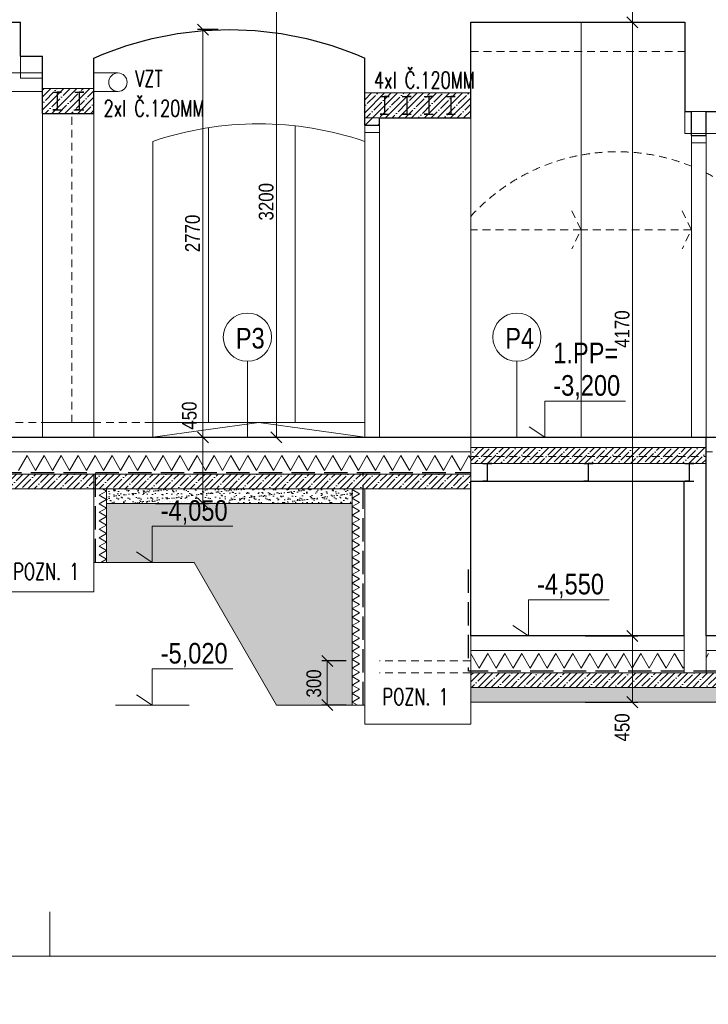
# Model space of a CAD drawing. Header units: millimetres. Extents: x -300958 to -108039, y 30118 to 292543.
# Tile 35 of 256: x -226438 to -221758, y 87605 to 94295. Entities that reach past the tile are written whole.
import ezdxf

# ---------------------------------------------------------------- set-up
doc = ezdxf.new("R2010")
doc.units = ezdxf.units.MM
doc.header["$MEASUREMENT"] = 0
doc.linetypes.add('DGN Style 2', pattern=[879.857395, 527.914437, -351.942958])
doc.linetypes.add('DGN Style 3', pattern=[888.558256, 634.684469, -253.873788])
doc.layers.get('0').update_dxf_attribs({"lineweight": 13})
doc.layers.get('Defpoints').update_dxf_attribs({"color": 3, "lineweight": 13})
for name, color, linetype, lineweight in [('dims', 7, 'Continuous', 9), ('legenda', 7, 'Continuous', 13), ('Materiály', 1, 'Continuous', 13), ('navrh', 1, 'Continuous', 9), ('popis', 7, 'Continuous', 9), ('RAMECEK', 7, 'Continuous', 0), ('schody', 7, 'Continuous', 13), ('tenka', 7, 'Continuous', 13), ('výškové kóty', 7, 'Continuous', 13), ('walls', 7, 'Continuous', 13)]:
    doc.layers.add(name, color=color, linetype=linetype, lineweight=lineweight)
doc.styles.add('STYLE-0', font='ARIALN.TTF')
doc.styles.add('Style-Arial', font='arial.ttf')
doc.dimstyles.new('arch', dxfattribs={"dimscale": 50, "dimtxt": 2.5, "dimasz": 2.5, "dimexe": 1.25, "dimexo": 0.9, "dimtad": 1, "dimdec": 0, "dimtxsty": 'STYLE-0', "dimblk": 'ARCHTICK', "dimcen": 2.5, "dimadec": 0, "dimazin": 0, "dimtfac": 1, "dimtdec": 0, "dimtmove": 2, "dimatfit": 3, "dimldrblk": 'ARCHTICK', "dimfxl": 0, "dimarcsym": 0})
pattern_1 = [(45, (0, -80), (-44.194174, 44.194174), []), (45, (44.194, -80), (-44.194174, 44.194174), [78.125, -15.625, 0, -15.625])]
pattern_2 = [(37.5, (0, 0), (-1.574834, 48.170594), [0, -38, 0, -42.5, 0, -40.625]), (7.5, (0, 0), (44.244418, 70.553652), [0, -20.5, 0, -34.25, 0, -13.125]), (327.5, (-30.75, 0), (77.8535465, 0.141476), [0, -12.5, 0, -45, 0, -58.75]), (317.5, (-30.75, 0), (75.153165, 21.94189), [0, -6.25, 0, -29.5, 0, -33.75])]

# ---------------------------------------------------------------- blocks, each defined once
blk = doc.blocks.new('_ArchTick')
at = {"color": 0, "linetype": 'ByBlock', "flags": 128}
blk.add_lwpolyline([(-0.5, -0.5), (0.5, 0.5)], dxfattribs=at)
blk = doc.blocks.new('*D510')
at = {"layer": 'Defpoints', "color": 0, "linetype": 'Continuous'}
for p in [(-222670.1, 94278.2), (-222670.1, 90108.2), (-222273.1, 90108.2)]:
    blk.add_point(p, dxfattribs=at)
at = {"layer": 'dims', "color": 0, "linetype": 'Continuous', "lineweight": -2}
for p, q in [((-222595.1, 94278.2), (-222235.6, 94278.2)), ((-222595.1, 90108.2), (-222235.6, 90108.2))]:
    blk.add_line(p, q, dxfattribs=at)
at = {"layer": 'dims', "linetype": 'Continuous', "lineweight": 0}
blk.add_line((-222273.1, 94278.2), (-222273.1, 90108.2), dxfattribs=at)
at = {"layer": 'dims', "linetype": 'Continuous', "lineweight": 0, "xscale": 75, "yscale": 75, "zscale": 75}
for p, rotation in [((-222273.1, 94278.2), 90), ((-222273.1, 90108.2), 270)]:
    blk.add_blockref('_ArchTick', p, dxfattribs=dict(at, rotation=rotation))
at = {"layer": 'dims', "color": 0, "linetype": 'Continuous', "insert": (-222342.9, 92193.2), "char_height": 100, "attachment_point": 5, "rotation": 90, "style": 'STYLE-0'}
blk.add_mtext('4170', dxfattribs=at)
blk = doc.blocks.new('*D557')
at = {"layer": 'Defpoints', "color": 0, "linetype": 'Continuous'}
for p in [(-222670.1, 94658.2), (-222670.1, 94278.2), (-222273.1, 94278.2)]:
    blk.add_point(p, dxfattribs=at)
at = {"layer": 'dims', "color": 0, "linetype": 'Continuous', "lineweight": -2}
for p, q in [((-222595.1, 94658.2), (-222235.6, 94658.2)), ((-222595.1, 94278.2), (-222235.6, 94278.2))]:
    blk.add_line(p, q, dxfattribs=at)
at = {"layer": 'dims', "linetype": 'Continuous', "lineweight": 0}
blk.add_line((-222273.1, 94658.2), (-222273.1, 94278.2), dxfattribs=at)
at = {"layer": 'dims', "linetype": 'Continuous', "lineweight": 0, "xscale": 75, "yscale": 75, "zscale": 75}
for p, rotation in [((-222273.1, 94658.2), 90), ((-222273.1, 94278.2), 270)]:
    blk.add_blockref('_ArchTick', p, dxfattribs=dict(at, rotation=rotation))
at = {"layer": 'dims', "color": 0, "linetype": 'Continuous', "insert": (-222342.9, 94468.2), "char_height": 100, "attachment_point": 5, "rotation": 90, "style": 'STYLE-0'}
blk.add_mtext('380', dxfattribs=at)
blk = doc.blocks.new('*D568')
at = {"layer": 'Defpoints', "color": 0, "linetype": 'Continuous'}
for p in [(-225089.5, 94658.2), (-225089.5, 91458.2), (-224692.6, 91458.2)]:
    blk.add_point(p, dxfattribs=at)
at = {"layer": 'dims', "color": 0, "linetype": 'Continuous', "lineweight": -2}
for p, q in [((-225014.5, 94658.2), (-224655.1, 94658.2)), ((-225014.5, 91458.2), (-224655.1, 91458.2))]:
    blk.add_line(p, q, dxfattribs=at)
at = {"layer": 'dims', "linetype": 'Continuous', "lineweight": 0}
blk.add_line((-224692.6, 94658.2), (-224692.6, 91458.2), dxfattribs=at)
at = {"layer": 'dims', "linetype": 'Continuous', "lineweight": 0, "xscale": 75, "yscale": 75, "zscale": 75}
for p, rotation in [((-224692.6, 94658.2), 90), ((-224692.6, 91458.2), 270)]:
    blk.add_blockref('_ArchTick', p, dxfattribs=dict(at, rotation=rotation))
at = {"layer": 'dims', "color": 0, "linetype": 'Continuous', "insert": (-224762.4, 93058.2), "char_height": 100, "attachment_point": 5, "rotation": 90, "style": 'STYLE-0'}
blk.add_mtext('3200', dxfattribs=at)
blk = doc.blocks.new('*D574')
at = {"layer": 'Defpoints', "color": 0, "linetype": 'Continuous'}
for p in [(-225589.5, 91458.2), (-225589.5, 91008.2), (-225192.6, 91008.2)]:
    blk.add_point(p, dxfattribs=at)
at = {"layer": 'dims', "color": 0, "linetype": 'Continuous', "lineweight": -2}
for p, q in [((-225514.5, 91458.2), (-225155.1, 91458.2)), ((-225514.5, 91008.2), (-225155.1, 91008.2))]:
    blk.add_line(p, q, dxfattribs=at)
at = {"layer": 'dims', "linetype": 'Continuous', "lineweight": 0}
blk.add_line((-225192.6, 91458.2), (-225192.6, 91008.2), dxfattribs=at)
at = {"layer": 'dims', "linetype": 'Continuous', "lineweight": 0, "xscale": 75, "yscale": 75, "zscale": 75}
for p, rotation in [((-225192.6, 91458.2), 90), ((-225192.6, 91008.2), 270)]:
    blk.add_blockref('_ArchTick', p, dxfattribs=dict(at, rotation=rotation))
at = {"layer": 'dims', "color": 0, "linetype": 'Continuous', "insert": (-225284.4, 91605.4), "char_height": 100, "attachment_point": 5, "rotation": 90, "style": 'STYLE-0'}
blk.add_mtext('450', dxfattribs=at)
blk = doc.blocks.new('*D575')
at = {"layer": 'Defpoints', "color": 0, "linetype": 'Continuous'}
for p in [(-225012.6, 94228.2), (-225589.5, 91458.2), (-225192.6, 91458.2)]:
    blk.add_point(p, dxfattribs=at)
at = {"layer": 'dims', "color": 0, "linetype": 'Continuous', "lineweight": -2}
for p, q in [((-225087.6, 94228.2), (-225230.1, 94228.2)), ((-225514.5, 91458.2), (-225155.1, 91458.2))]:
    blk.add_line(p, q, dxfattribs=at)
at = {"layer": 'dims', "linetype": 'Continuous', "lineweight": 0}
blk.add_line((-225192.6, 94228.2), (-225192.6, 91458.2), dxfattribs=at)
at = {"layer": 'dims', "linetype": 'Continuous', "lineweight": 0, "xscale": 75, "yscale": 75, "zscale": 75}
for p, rotation in [((-225192.6, 94228.2), 90), ((-225192.6, 91458.2), 270)]:
    blk.add_blockref('_ArchTick', p, dxfattribs=dict(at, rotation=rotation))
at = {"layer": 'dims', "color": 0, "linetype": 'Continuous', "insert": (-225262.4, 92843.2), "char_height": 100, "attachment_point": 5, "rotation": 90, "style": 'STYLE-0'}
blk.add_mtext('2770', dxfattribs=at)
blk = doc.blocks.new('*D772')
at = {"layer": 'Defpoints', "color": 0, "linetype": 'Continuous'}
for p in [(-222670.1, 90108.2), (-222670.1, 89658.2), (-222273.1, 89658.2)]:
    blk.add_point(p, dxfattribs=at)
at = {"layer": 'dims', "color": 0, "linetype": 'Continuous', "lineweight": -2}
for p, q in [((-222595.1, 90108.2), (-222235.6, 90108.2)), ((-222595.1, 89658.2), (-222235.6, 89658.2))]:
    blk.add_line(p, q, dxfattribs=at)
at = {"layer": 'dims', "linetype": 'Continuous', "lineweight": 0}
blk.add_line((-222273.1, 90108.2), (-222273.1, 89658.2), dxfattribs=at)
at = {"layer": 'dims', "linetype": 'Continuous', "lineweight": 0, "xscale": 75, "yscale": 75, "zscale": 75}
for p, rotation in [((-222273.1, 90108.2), 90), ((-222273.1, 89658.2), 270)]:
    blk.add_blockref('_ArchTick', p, dxfattribs=dict(at, rotation=rotation))
at = {"layer": 'dims', "color": 0, "linetype": 'Continuous', "insert": (-222342.9, 89486.5), "char_height": 100, "attachment_point": 5, "rotation": 90, "style": 'STYLE-0'}
blk.add_mtext('450', dxfattribs=at)
blk = doc.blocks.new('*D955')
at = {"layer": 'Defpoints', "color": 0, "linetype": 'Continuous'}
for p in [(-224144.2, 89938.2), (-224347.1, 89638.2), (-224144.2, 89638.2)]:
    blk.add_point(p, dxfattribs=at)
at = {"layer": 'dims', "color": 0, "linetype": 'Continuous', "lineweight": -2}
for p, q in [((-224219.2, 89938.2), (-224384.6, 89938.2)), ((-224219.2, 89638.2), (-224384.6, 89638.2))]:
    blk.add_line(p, q, dxfattribs=at)
at = {"layer": 'dims', "linetype": 'Continuous', "lineweight": 0}
blk.add_line((-224347.1, 89938.2), (-224347.1, 89638.2), dxfattribs=at)
at = {"layer": 'dims', "linetype": 'Continuous', "lineweight": 0, "xscale": 75, "yscale": 75, "zscale": 75}
for p, rotation in [((-224347.1, 89938.2), 90), ((-224347.1, 89638.2), 270)]:
    blk.add_blockref('_ArchTick', p, dxfattribs=dict(at, rotation=rotation))
at = {"layer": 'dims', "color": 0, "linetype": 'Continuous', "insert": (-224438.2, 89785.2), "char_height": 100, "attachment_point": 5, "rotation": 90, "style": 'STYLE-0'}
blk.add_mtext('300', dxfattribs=at)

msp = doc.modelspace()

# ---------------------------------------------------------------- hatches: boundary and pattern name
at = {"layer": 'Materiály', "linetype": 'Continuous', "lineweight": 0}
h = msp.add_hatch(dxfattribs=at)
h.set_pattern_fill('ANSI35', color=256, scale=250, style=0)
h.paths.add_polyline_path([(-226282.6, 93658.2), (-225932.6, 93658.2), (-225932.6, 93808.2), (-226282.6, 93808.2)])
h.paths.add_polyline_path([(-226282.6, 93828.2), (-226282.6, 93808.2), (-225932.6, 93808.2), (-225932.6, 93828.2)])
h = msp.add_hatch(dxfattribs=at)
h.set_pattern_fill('ANSI35', color=256, scale=250, style=0)
h.paths.add_polyline_path([(-224092.6, 93798.2), (-224092.6, 93628.2), (-223992.6, 93628.2), (-223372.6, 93628.2), (-223372.6, 93798.2)])
at = {"layer": 'Materiály', "linetype": 'Continuous'}
h = msp.add_hatch(dxfattribs=at)
h.set_pattern_fill('ANSI31', color=256, scale=500, style=0)
h.paths.add_polyline_path([(-223992.6, 93578.2), (-223992.6, 93628.2), (-224092.6, 93628.2), (-224092.6, 93578.2)])
at = {"layer": 'Materiály', "linetype": 'Continuous', "lineweight": 0}
h = msp.add_hatch(dxfattribs=at)
h.set_pattern_fill('ANSI35', color=256, scale=250, style=0)
h.set_pattern_definition(pattern_1)
h.paths.add_polyline_path([(-221772.6, 91328.2), (-221772.6, 91388.2), (-223372.6, 91388.2), (-223372.6, 91328.2)])
h.paths.add_polyline_path([(-221772.6, 91279.4), (-221772.6, 91328.2), (-223372.6, 91328.2), (-223372.6, 91279.4)])
h = msp.add_hatch(dxfattribs=at)
h.set_pattern_fill('ANSI35', color=256, scale=250, style=0)
h.paths.add_polyline_path([(-225922.6, 91108.2), (-224102.6, 91108.2), (-224102.6, 91208.2), (-225922.6, 91208.2)])
h.paths.add_polyline_path([(-226562.6, 91108.2), (-225932.6, 91108.2), (-225932.6, 91208.2), (-226552.6, 91208.2), (-226562.6, 91208.2)])
h.paths.add_polyline_path([(-224102.6, 91108.2), (-223372.6, 91108.2), (-223372.6, 91208.2), (-224102.6, 91208.2)])
at = {"layer": 'Materiály', "linetype": 'Continuous'}
h = msp.add_hatch(dxfattribs=at)
h.set_pattern_fill('AR-SAND', color=256, scale=25, style=0)
h.set_pattern_definition(pattern_2)
h.paths.add_polyline_path([(-224177.6, 91008.2), (-224177.6, 91108.2), (-225847.6, 91108.2), (-225847.6, 91008.2)])
h.paths.add_polyline_path([(-225514.2, 91065.5), (-225002.4, 91065.5), (-225002.4, 90827.2), (-225514.2, 90827.2)], flags=9)
h = msp.add_hatch(dxfattribs=at)
h.set_pattern_fill('AR-SAND', color=256, scale=25, style=0)
h.set_pattern_definition(pattern_2)
h.paths.add_polyline_path([(-224514.3, 89669.7), (-224514.3, 89900.6), (-224362.2, 89900.6), (-224362.2, 89669.7)], flags=24)
h.paths.add_polyline_path([(-225514.2, 91065.5), (-225002.4, 91065.5), (-225002.4, 90827.2), (-225514.2, 90827.2)], flags=24)
h.paths.add_polyline_path([(-224177.6, 91008.2), (-225847.6, 91008.2), (-225847.6, 90608.2), (-225252.6, 90608.2), (-224692.6, 89638.2), (-224177.6, 89638.2)])
at = {"layer": 'Materiály', "linetype": 'Continuous', "lineweight": 0}
h = msp.add_hatch(dxfattribs=at)
h.set_pattern_fill('ANSI35', color=256, scale=250, style=0)
h.set_pattern_definition(pattern_1)
h.paths.add_polyline_path([(-220352.6, 89758.2), (-220352.6, 89858.2), (-223372.6, 89858.2), (-223372.6, 89758.2)])
h.paths.add_polyline_path([(-220352.6, 89858.2), (-220352.6, 89758.2), (-220052.6, 89758.2), (-220052.6, 89858.2)])
h.paths.add_polyline_path([(-217567.6, 89758.2), (-217567.6, 89858.2), (-220052.6, 89858.2), (-220052.6, 89758.2)])
at = {"layer": 'Materiály', "linetype": 'Continuous'}
h = msp.add_hatch(dxfattribs=at)
h.set_pattern_fill('AR-SAND', color=256, scale=25, style=0)
h.set_pattern_definition([(37.5, (0, -80), (-1.574834, 48.170594), [0, -38, 0, -42.5, 0, -40.625]), (7.5, (0, -80), (44.244418, 70.553652), [0, -20.5, 0, -34.25, 0, -13.125]), (327.5, (-30.75, -80), (77.8535465, 0.141476), [0, -12.5, 0, -45, 0, -58.75]), (317.5, (-30.75, -80), (75.153165, 21.94189), [0, -6.25, 0, -29.5, 0, -33.75])])
h.paths.add_polyline_path([(-220352.6, 89658.2), (-220352.6, 89758.2), (-223372.6, 89758.2), (-223372.6, 89658.2)])
h.paths.add_polyline_path([(-220052.6, 89658.2), (-220052.6, 89758.2), (-220352.6, 89758.2), (-220352.6, 89658.2)])
h.paths.add_polyline_path([(-217567.6, 89658.2), (-217567.6, 89758.2), (-220052.6, 89758.2), (-220052.6, 89658.2)])

# ---------------------------------------------------------------- linework, layer by layer
at = {"layer": 'legenda', "linetype": 'Continuous', "lineweight": 0}
for p, q in [((-224890, 91974.7), (-224890, 91458.2)), ((-223058.6, 91974.7), (-223058.6, 91458.2))]:
    msp.add_line(p, q, dxfattribs=at)
for centre in [(-224890, 92138.5), (-223058.6, 92138.5)]:
    msp.add_circle(centre, 163.8, dxfattribs=at)
at = {"layer": 'Materiály', "linetype": 'Continuous'}
for p, q in [((-222622.6, 94278.2), (-222622.6, 91458.2)), ((-227632.6, 93933.2), (-226282.6, 93933.2)), ((-225932.6, 93933.2), (-225770.1, 93933.2)), ((-227632.6, 93808.2), (-226282.6, 93808.2)), ((-225932.6, 93808.2), (-225770.1, 93808.2)), ((-221772.6, 91458.2), (-221730.6, 91458.2)), ((-229232.6, 91358.2), (-223372.6, 91358.2)), ((-223372.6, 91388.2), (-221772.6, 91388.2)), ((-221730.2, 91358.2), (-221772.6, 91358.2)), ((-223372.6, 91279.4), (-221772.6, 91279.4)), ((-225932.6, 91208.2), (-226552.6, 91208.2)), ((-225932.6, 91208.2), (-223372.6, 91208.2)), ((-225932.6, 91208.2), (-224092.6, 91208.2)), ((-232572.6, 91108.2), (-223372.6, 91108.2)), ((-225847.6, 91008.2), (-224177.6, 91008.2)), ((-225932.6, 90608.2), (-225252.6, 90608.2)), ((-224692.6, 89638.2), (-225252.6, 90608.2)), ((-221922.6, 90108.2), (-221922.6, 89858.2)), ((-221772.6, 90108.2), (-221772.6, 89858.2)), ((-221922.6, 90008.2), (-223372.6, 90008.2)), ((-217567.6, 90008.2), (-221772.6, 90008.2)), ((-217567.6, 89858.2), (-223372.6, 89858.2)), ((-217567.6, 89758.2), (-223372.6, 89758.2)), ((-217567.6, 89658.2), (-223372.6, 89658.2)), ((-224692.6, 89638.2), (-224092.6, 89638.2))]:
    msp.add_line(p, q, dxfattribs=at)
at = {"layer": 'Materiály', "linetype": 'DGN Style 3', "lineweight": 30, "ltscale": 0.25}
for p, q in [((-232582.6, 91218.2), (-225922.6, 91218.2)), ((-225922.6, 91218.2), (-223372.6, 91218.2)), ((-225922.6, 90608.2), (-225922.6, 91218.2)), ((-224102.6, 89638.2), (-224102.6, 91218.2))]:
    msp.add_line(p, q, dxfattribs=at)
at = {"layer": 'Materiály', "linetype": 'Continuous', "flags": 128}
for points in [[(-226329.5, 91233.2), (-226387.2, 91333.2), (-226444.9, 91233.2)], [(-226329.5, 91233.2), (-226271.7, 91333.2), (-226214, 91233.2), (-226156.3, 91333.2), (-226098.5, 91233.2), (-226040.8, 91333.2), (-225983.1, 91233.2), (-225925.3, 91333.2), (-225867.6, 91233.2), (-225809.9, 91333.2), (-225752.1, 91233.2), (-225694.4, 91333.2), (-225694.4, 91333.2)], [(-223731.4, 91333.2), (-223731.4, 91333.2), (-223789.1, 91233.2), (-223846.9, 91333.2), (-223904.6, 91233.2), (-223962.3, 91333.2), (-224020.1, 91233.2), (-224077.8, 91333.2), (-224135.5, 91233.2), (-224193.3, 91333.2), (-224251, 91233.2), (-224308.7, 91333.2), (-224366.5, 91233.2), (-224424.2, 91333.2), (-224482, 91233.2), (-224539.7, 91333.2), (-224597.4, 91233.2), (-224655.2, 91333.2), (-224712.9, 91233.2), (-224770.6, 91333.2), (-224828.4, 91233.2), (-224886.1, 91333.2), (-224943.8, 91233.2), (-225001.6, 91333.2), (-225059.3, 91233.2), (-225117, 91333.2), (-225174.8, 91233.2), (-225232.5, 91333.2), (-225290.2, 91233.2), (-225348, 91333.2), (-225405.7, 91233.2), (-225463.4, 91333.2), (-225521.2, 91233.2), (-225578.9, 91333.2), (-225636.7, 91233.2), (-225694.4, 91333.2), (-225694.4, 91333.2)], [(-223731.4, 91333.2), (-223731.4, 91333.2), (-223673.7, 91233.2), (-223615.9, 91333.2), (-223558.2, 91233.2), (-223500.5, 91333.2), (-223442.7, 91233.2), (-223385, 91333.2), (-223372.6, 91311.7)], [(-225886.8, 90608.2), (-225847.6, 90630.8), (-225897.6, 90659.7), (-225847.6, 90688.6), (-225897.6, 90717.4), (-225847.6, 90746.3), (-225897.6, 90775.2), (-225847.6, 90804), (-225897.6, 90832.9), (-225847.6, 90861.8), (-225897.6, 90890.6), (-225847.6, 90919.5), (-225897.6, 90948.4), (-225847.6, 90977.2), (-225897.6, 91006.1), (-225847.6, 91035), (-225897.6, 91063.8), (-225847.6, 91092.7), (-225874.4, 91108.2)], [(-224141.8, 89638.2), (-224177.6, 89658.9), (-224127.6, 89687.7), (-224177.6, 89716.6), (-224127.6, 89745.5), (-224177.6, 89774.3), (-224127.6, 89803.2), (-224177.6, 89832.1), (-224127.6, 89860.9), (-224177.6, 89889.8), (-224127.6, 89918.7), (-224177.6, 89947.5), (-224127.6, 89976.4), (-224177.6, 90005.3), (-224127.6, 90034.1), (-224177.6, 90063), (-224127.6, 90091.9), (-224177.6, 90120.7), (-224127.6, 90149.6), (-224177.6, 90178.5), (-224127.6, 90207.3), (-224177.6, 90236.2), (-224127.6, 90265.1), (-224177.6, 90293.9), (-224127.6, 90322.8), (-224177.6, 90351.7), (-224127.6, 90380.5), (-224177.6, 90409.4), (-224127.6, 90438.3), (-224177.6, 90467.2), (-224127.6, 90496), (-224177.6, 90524.9), (-224127.6, 90553.8), (-224177.6, 90582.6), (-224127.6, 90611.5), (-224177.6, 90640.4), (-224127.6, 90669.2), (-224177.6, 90698.1), (-224127.6, 90727), (-224177.6, 90755.8), (-224127.6, 90784.7), (-224177.6, 90813.6), (-224127.6, 90842.4), (-224177.6, 90871.3), (-224127.6, 90900.2), (-224177.6, 90929), (-224127.6, 90957.9), (-224177.6, 90986.8), (-224127.6, 91015.6), (-224177.6, 91044.5), (-224127.6, 91073.4), (-224177.6, 91102.2), (-224167.3, 91108.2)], [(-222217.3, 89988.2), (-222275.1, 89888.2), (-222332.8, 89988.2), (-222390.5, 89888.2), (-222448.3, 89988.2), (-222506, 89888.2), (-222563.7, 89988.2), (-222621.5, 89888.2), (-222679.2, 89988.2), (-222736.9, 89888.2), (-222794.7, 89988.2), (-222852.4, 89888.2), (-222910.2, 89988.2), (-222967.9, 89888.2), (-223025.6, 89988.2), (-223083.4, 89888.2), (-223141.1, 89988.2), (-223198.8, 89888.2), (-223256.6, 89988.2), (-223314.3, 89888.2), (-223372, 89988.2), (-223372.6, 89987.2)], [(-222217.3, 89988.2), (-222159.6, 89888.2), (-222101.9, 89988.2), (-222044.1, 89888.2), (-221986.4, 89988.2), (-221928.7, 89888.2), (-221922.6, 89898.7)], [(-221755.5, 89988.2), (-221772.6, 89958.5)]]:
    msp.add_lwpolyline(points, dxfattribs=at)
at = {"layer": 'Materiály', "linetype": 'DGN Style 3', "lineweight": 30, "ltscale": 0.25, "flags": 128}
msp.add_lwpolyline([(-217552.6, 90608.2), (-217552.6, 89868.2), (-223387.6, 89868.2), (-223387.6, 90608.2)], dxfattribs=at)
at = {"layer": 'navrh', "linetype": 'Continuous', "lineweight": 30}
for p, q in [((-226282.6, 93658.2), (-226282.6, 93828.2)), ((-225932.6, 93658.2), (-225932.6, 93828.2)), ((-221872.6, 93508.2), (-221872.6, 93671.3)), ((-221772.6, 93508.2), (-221772.6, 93671.3)), ((-226282.6, 93658.2), (-225932.6, 93658.2)), ((-224092.6, 93578.2), (-224092.6, 93628.2)), ((-223992.6, 93628.2), (-223372.6, 93628.2)), ((-223992.6, 93578.2), (-223992.6, 93628.2)), ((-224092.6, 93578.2), (-223992.6, 93578.2)), ((-221872.6, 93508.2), (-221772.6, 93508.2)), ((-229232.6, 91458.2), (-221772.6, 91458.2)), ((-221772.6, 90108.2), (-221772.6, 91458.2)), ((-223372.6, 91159.4), (-221922.6, 91159.4)), ((-221922.6, 90108.2), (-221922.6, 91159.4)), ((-221922.6, 90108.2), (-223372.6, 90108.2)), ((-220282.6, 90108.2), (-221772.6, 90108.2))]:
    msp.add_line(p, q, dxfattribs=at)
at = {"layer": 'navrh', "linetype": 'DGN Style 2', "lineweight": 0, "ltscale": 0.1}
for p, q in [((-226082.6, 91558.2), (-226082.6, 93658.2)), ((-222622.6, 92868.2), (-223372.6, 92868.2)), ((-221872.6, 92868.2), (-222622.6, 92868.2)), ((-227082.6, 91558.2), (-225532.6, 91558.2)), ((-223372.6, 91328.2), (-221772.6, 91328.2)), ((-223372.6, 89938.2), (-223992.6, 89938.2)), ((-223372.6, 89858.2), (-223992.6, 89858.2))]:
    msp.add_line(p, q, dxfattribs=at)
at = {"layer": 'navrh', "linetype": 'Continuous'}
for p, q in [((-225847.6, 91108.2), (-225847.6, 90608.2)), ((-224177.6, 91108.2), (-224177.6, 89638.2))]:
    msp.add_line(p, q, dxfattribs=at)
at = {"layer": 'navrh', "linetype": 'Continuous', "lineweight": 30, "flags": 128}
for points in [[(-226212.6, 93803.2), (-226152.6, 93803.2), (-226182.6, 93803.2), (-226182.6, 93683.2), (-226212.6, 93683.2), (-226182.6, 93683.2), (-226152.6, 93683.2)], [(-226062.6, 93803.2), (-226002.6, 93803.2), (-226032.6, 93803.2), (-226032.6, 93683.2), (-226062.6, 93683.2), (-226032.6, 93683.2), (-226002.6, 93683.2)], [(-223987.6, 93773.2), (-223927.6, 93773.2), (-223957.6, 93773.2), (-223957.6, 93653.2), (-223987.6, 93653.2), (-223957.6, 93653.2), (-223927.6, 93653.2)], [(-223837.6, 93773.2), (-223777.6, 93773.2), (-223807.6, 93773.2), (-223807.6, 93653.2), (-223837.6, 93653.2), (-223807.6, 93653.2), (-223777.6, 93653.2)], [(-223687.6, 93773.2), (-223627.6, 93773.2), (-223657.6, 93773.2), (-223657.6, 93653.2), (-223687.6, 93653.2), (-223657.6, 93653.2), (-223627.6, 93653.2)], [(-223537.6, 93773.2), (-223477.6, 93773.2), (-223507.6, 93773.2), (-223507.6, 93653.2), (-223537.6, 93653.2), (-223507.6, 93653.2), (-223477.6, 93653.2)], [(-221772.6, 91458.2), (-221472.6, 91458.2), (-221472.6, 91265.6), (-221252.6, 91265.6), (-221252.6, 91072.7), (-221032.6, 91072.7), (-221032.6, 90879.8), (-220812.6, 90879.8), (-220812.6, 90686.9), (-220592.6, 90686.9), (-220592.6, 90494), (-220372.6, 90494), (-220372.6, 90301.1)], [(-223289.5, 91279.4), (-223229.5, 91279.4), (-223259.5, 91279.4), (-223259.5, 91159.4), (-223289.5, 91159.4), (-223259.5, 91159.4), (-223229.5, 91159.4)], [(-222603.2, 91279.4), (-222543.2, 91279.4), (-222573.2, 91279.4), (-222573.2, 91159.4), (-222603.2, 91159.4), (-222573.2, 91159.4), (-222543.2, 91159.4)], [(-221917, 91279.4), (-221857, 91279.4), (-221887, 91279.4), (-221887, 91159.4), (-221917, 91159.4), (-221887, 91159.4), (-221857, 91159.4)]]:
    msp.add_lwpolyline(points, dxfattribs=at)
at = {"layer": 'navrh', "linetype": 'DGN Style 2', "lineweight": 0, "ltscale": 0.1, "flags": 128}
for points in [[(-222684.5, 92997.2), (-222622.6, 92868.2), (-222684.5, 92739.1)], [(-221934.5, 92997.2), (-221872.6, 92868.2), (-221934.5, 92739.1)]]:
    msp.add_lwpolyline(points, dxfattribs=at)
at = {"layer": 'RAMECEK', "linetype": 'Continuous', "lineweight": 0}
msp.add_line((-226232.6, 87932.5), (-226232.6, 88232.5), dxfattribs=at)
at = {"layer": 'RAMECEK', "linetype": 'Continuous', "lineweight": 0, "flags": 128}
for points in [[(-236732.6, 87932.5), (-205232.6, 87932.5), (-205232.6, 112682.5), (-236732.6, 112682.5)], [(-236732.6, 63182.5), (-205232.6, 63182.5), (-205232.6, 87932.5), (-236732.6, 87932.5)]]:
    msp.add_lwpolyline(points, close=True, dxfattribs=at)
at = {"layer": 'schody', "linetype": 'DGN Style 2', "ltscale": 0.1}
msp.add_line((-223372.6, 94078.2), (-221917.6, 94078.2), dxfattribs=at)
for start, end in [(67.94745, 137.71109), (42.28891, 63.26885)]:
    msp.add_arc((-222377.6, 92053.1), 1345, start, end, dxfattribs=at)
at = {"layer": 'tenka', "linetype": 'Continuous'}
for p, q in [((-226432.6, 94048.2), (-226432.6, 93898.2)), ((-226432.6, 93898.2), (-226282.6, 93898.2)), ((-226282.6, 93828.2), (-225932.6, 93828.2)), ((-224092.6, 93798.2), (-223372.6, 93798.2)), ((-221917.6, 93521.3), (-221917.6, 93671.3)), ((-221872.6, 93671.3), (-221772.6, 93671.3)), ((-226282.6, 91458.2), (-226282.6, 93658.2)), ((-225932.6, 91458.2), (-225932.6, 93658.2)), ((-224092.6, 93628.2), (-223992.6, 93628.2)), ((-223372.6, 91458.2), (-223372.6, 93628.2)), ((-225155.1, 93561.6), (-225155.1, 91558.2)), ((-224565.1, 93574.3), (-224565.1, 91558.2)), ((-224092.6, 91458.2), (-224092.6, 93578.2)), ((-223992.6, 93578.2), (-223992.6, 91458.2)), ((-225532.6, 91458.2), (-225532.6, 93468.2)), ((-224092.6, 93528.2), (-223992.6, 93528.2)), ((-221917.6, 93521.3), (-221317.6, 93521.3)), ((-221872.6, 91458.2), (-221872.6, 93508.2)), ((-221772.6, 91458.2), (-221772.6, 93508.2)), ((-221872.6, 93458.2), (-221772.6, 93458.2)), ((-226282.6, 91558.2), (-225932.6, 91558.2)), ((-225532.6, 91558.2), (-224092.6, 91558.2)), ((-223372.6, 91159.4), (-223372.6, 91458.2)), ((-225932.6, 91208.2), (-225932.6, 90408.2)), ((-224092.6, 89508.2), (-224092.6, 91108.2)), ((-226552.6, 90408.2), (-225932.6, 90408.2)), ((-223372.6, 90108.2), (-223372.6, 89508.2)), ((-223372.6, 89508.2), (-224092.6, 89508.2))]:
    msp.add_line(p, q, dxfattribs=at)
at = {"layer": 'tenka', "linetype": 'Continuous', "flags": 128}
msp.add_lwpolyline([(-225532.6, 91458.2), (-224812.6, 91558.2), (-224092.6, 91458.2)], dxfattribs=at)
at = {"layer": 'tenka', "linetype": 'Continuous'}
msp.add_circle((-225770.1, 93870.7), 62.5, dxfattribs=at)
msp.add_arc((-224812.6, 91368.2), 2220, 71.07536, 108.92464, dxfattribs=at)
at = {"layer": 'výškové kóty', "linetype": 'Continuous'}
for p, q in [((-225786.9, 90608.2), (-225286.9, 90608.2)), ((-225786.9, 89638.2), (-225286.9, 89638.2))]:
    msp.add_line(p, q, dxfattribs=at)
at = {"layer": 'výškové kóty', "linetype": 'Continuous', "lineweight": 0, "flags": 128}
for points in [[(-222320.1, 91703.6), (-222868.8, 91703.6), (-222868.8, 91458.2), (-222975.3, 91528.6)], [(-224988.2, 90853.6), (-225536.9, 90853.6), (-225536.9, 90608.2), (-225643.4, 90678.6)], [(-222430.4, 90353.6), (-222979.1, 90353.6), (-222979.1, 90108.2), (-223085.5, 90178.6)], [(-224988.2, 89883.6), (-225536.9, 89883.6), (-225536.9, 89638.2), (-225643.4, 89708.6)]]:
    msp.add_lwpolyline(points, dxfattribs=at)
at = {"layer": 'walls', "linetype": 'Continuous', "lineweight": 30}
for p, q in [((-227532.6, 94278.2), (-226432.6, 94278.2)), ((-226432.6, 94048.2), (-226432.6, 94278.2)), ((-223372.6, 94278.2), (-221917.6, 94278.2)), ((-223372.6, 93628.2), (-223372.6, 94278.2)), ((-221917.6, 94278.2), (-221917.6, 93671.3)), ((-226432.6, 94048.2), (-226282.6, 94048.2)), ((-226282.6, 93828.2), (-226282.6, 94048.2)), ((-225932.6, 93828.2), (-225932.6, 94034.7)), ((-224092.6, 93628.2), (-224092.6, 94034.7)), ((-221917.6, 93671.3), (-221872.6, 93671.3)), ((-221772.6, 93671.3), (-221317.6, 93671.3)), ((-223372.6, 90108.2), (-223372.6, 91159.4))]:
    msp.add_line(p, q, dxfattribs=at)
at = {"layer": 'walls', "linetype": 'Continuous', "lineweight": 30, "extrusion": (0, 0, -1)}
msp.add_arc((225012.6, 91943.6), 2284.6, 66.2527, 113.7473, dxfattribs=at)

# ---------------------------------------------------------------- texts
at = {"layer": 'legenda', "linetype": 'Continuous', "lineweight": 0, "char_height": 112, "attachment_point": 4, "rotation": 0.00909, "line_spacing_factor": 0.803213, "style": 'Style-Arial'}
for s, insert in [('{\\Fromans|c238;\\W0.71429;VZT}', (-225651.6, 93894.4)), ('{\\Fromans|c238;\\W0.71429;4xI Č.120MM}', (-224029.4, 93884.9)), ('{\\Fromans|c238;\\W0.71429;2xI Č.120MM}', (-225867.3, 93693.2))]:
    msp.add_mtext(s, dxfattribs=dict(at, insert=insert))
at = {"layer": 'legenda', "linetype": 'Continuous', "lineweight": 0, "char_height": 140, "width": 1046.843, "attachment_point": 1, "style": 'STYLE-0'}
for s, insert in [('P3', (-224968.8, 92201.2)), ('P4', (-223137.4, 92201.2))]:
    msp.add_mtext(s, dxfattribs=dict(at, insert=insert))
at = {"layer": 'popis', "linetype": 'Continuous', "char_height": 112, "attachment_point": 4, "rotation": 0.00116, "line_spacing_factor": 0.765173, "style": 'Style-Arial'}
for insert in [(-226481.3, 90545.8), (-223971.3, 89694.8)]:
    msp.add_mtext('{\\Fromans|c238;\\W0.71429;POZN. 1}', dxfattribs=dict(at, insert=insert))
at = {"layer": 'výškové kóty', "linetype": 'Continuous', "lineweight": 0, "char_height": 140, "width": 1046.843, "attachment_point": 1, "style": 'STYLE-0'}
for s, insert in [('1.PP=', (-222811.1, 92101.2)), ('-3,200', (-222811.1, 91880.5)), ('-4,050', (-225479.2, 91030.5)), ('-4,550', (-222921.3, 90530.5)), ('-5,020', (-225479.2, 90060.5))]:
    msp.add_mtext(s, dxfattribs=dict(at, insert=insert))

# ---------------------------------------------------------------- dimensions: what is measured, and where the dimension line sits
at = {"layer": 'dims', "linetype": 'Continuous'}
for base, p1, p2, picture, middle in [((-224692.6, 91458.2), (-225089.5, 94658.2), (-225089.5, 91458.2), '*D568', (-224762.4, 93058.2)), ((-222273.1, 94278.2), (-222670.1, 94658.2), (-222670.1, 94278.2), '*D557', (-222342.9, 94468.2)), ((-222273.1, 90108.2), (-222670.1, 94278.2), (-222670.1, 90108.2), '*D510', (-222342.9, 92193.2)), ((-225192.6, 91458.2), (-225012.6, 94228.2), (-225589.5, 91458.2), '*D575', (-225262.4, 92843.2))]:
    dim = msp.add_linear_dim(base=base, p1=p1, p2=p2, angle=90, dimstyle='arch', override={"dimtxt": 2, "dimasz": 1.5, "dimexe": 0.75, "dimexo": 1.5, "dimgap": 0.375, "dimcen": 0.05, "dimclrd": 256, "dimlwd": 0}, dxfattribs=at)
    dim.commit()
    dim.dimension.update_dxf_attribs({"geometry": picture, "text_midpoint": middle})
for base, p1, p2, picture, middle in [((-225192.6, 91008.2), (-225589.5, 91458.2), (-225589.5, 91008.2), '*D574', (-225284.4, 91605.4)), ((-222273.1, 89658.2), (-222670.1, 90108.2), (-222670.1, 89658.2), '*D772', (-222342.9, 89486.5)), ((-224347.1, 89638.2), (-224144.2, 89938.2), (-224144.2, 89638.2), '*D955', (-224438.2, 89785.2))]:
    dim = msp.add_linear_dim(base=base, p1=p1, p2=p2, angle=90, dimstyle='arch', override={"dimtxt": 2, "dimasz": 1.5, "dimexe": 0.75, "dimexo": 1.5, "dimgap": 0.375, "dimcen": 0.05, "dimclrd": 256, "dimlwd": 0}, dxfattribs=at)
    dim.commit()
    dim.dimension.update_dxf_attribs({"geometry": picture, "text_midpoint": middle, "dimtype": 160})

doc.saveas('drawing.dxf')
